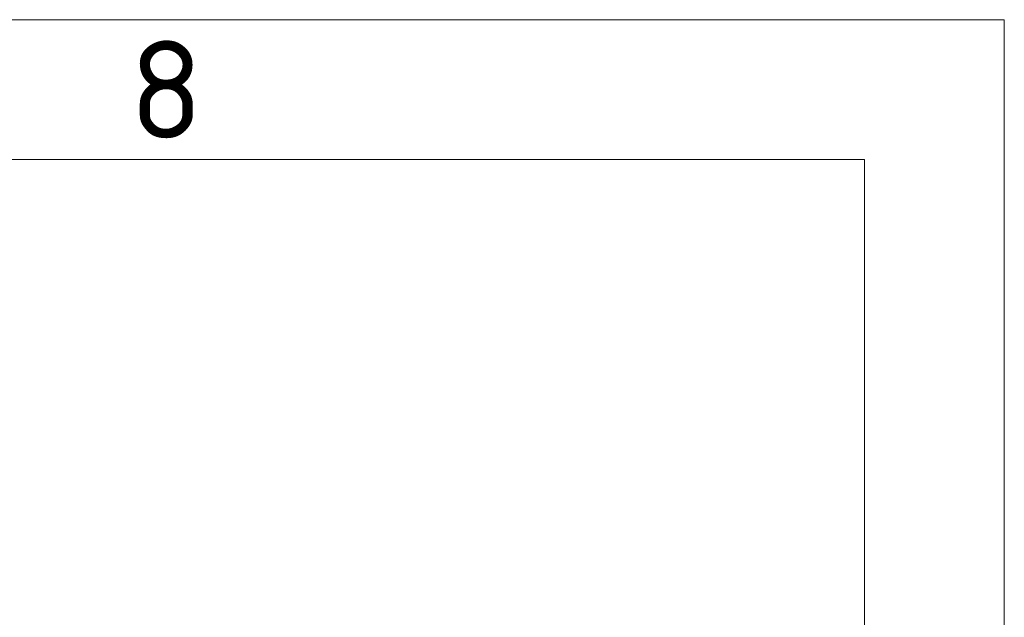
# Model space of a CAD drawing. Header units: millimetres. Extents: x 5 to 415, y 5 to 292.
# Tile 197 of 197: x 380 to 415, y 271 to 292. Entities that reach past the tile are written whole.
import ezdxf

# ---------------------------------------------------------------- set-up
doc = ezdxf.new("R2010")
doc.units = ezdxf.units.MM
doc.layers.add('Rahmen (ISO)', color=7, linetype='Continuous', lineweight=70)
doc.styles.add('Bezeichnungstext (ISO)', font='isocpeur.ttf')

# ---------------------------------------------------------------- blocks, each defined once
blk = doc.blocks.new('Ränder Basler-A3')
at = {"layer": 'Rahmen (ISO)', "color": 7, "lineweight": 18}
for p, q in [((5, 292), (415, 292)), ((415, 292), (415, 5))]:
    blk.add_line(p, q, dxfattribs=at)
at = {"layer": 'Rahmen (ISO)', "lineweight": 18}
for p, q in [((360, 287), (410, 287)), ((410, 287), (410, 10))]:
    blk.add_line(p, q, dxfattribs=at)
at = {"layer": 'Rahmen (ISO)', "insert": (385, 289.5), "char_height": 3.5, "attachment_point": 5, "style": 'Bezeichnungstext (ISO)'}
blk.add_mtext('\\fISOCPEUR|b0|i0;{\\H3.5000;8}', dxfattribs=at)

msp = doc.modelspace()

# ---------------------------------------------------------------- block references
msp.add_blockref('Ränder Basler-A3', (0, 0))

doc.saveas('drawing.dxf')
